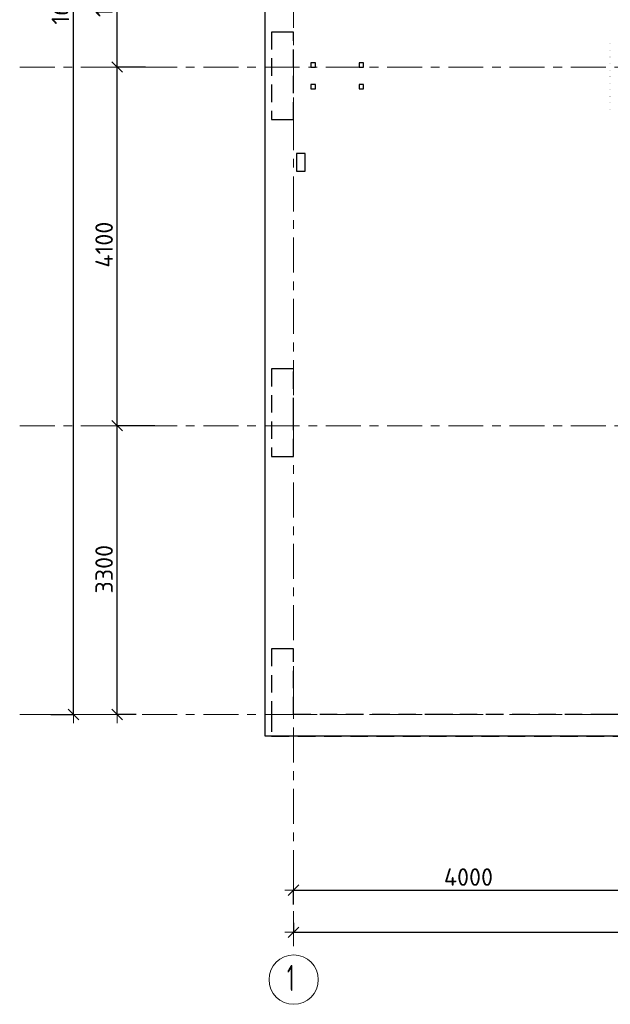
# Model space of a CAD drawing. Header units: metres. Extents: x -38 to 85, y -15 to 19.
# Tile 2 of 93: x -2.63 to 4.12, y -3.31 to 7.94. Entities that reach past the tile are written whole.
import ezdxf

# ---------------------------------------------------------------- set-up
doc = ezdxf.new("R2010")
doc.units = ezdxf.units.M
doc.header["$PDMODE"] = 65
for name, pattern in [('______11', [0.5, 0.4, -0.05, 0, -0.05]), ('______2', [0.27, 0.2, -0.07]), ('______5', [1.1, 0.8, -0.1, 0.1, -0.1])]:
    doc.linetypes.add(name, pattern=pattern)
for name, color, linetype, lineweight in [('XR$2$Осевая линия (1)', 7, '______5', 13), ('XR$2$Размерная линия (1)', 7, 'Continuous', 13), ('XR$3$Арматурный каркас 01', 4, 'Continuous', 35), ('XR$3$Перекрытие (1)', 7, 'Continuous', 35), ('XR$5$Стена (1)', 7, 'Continuous', 35)]:
    doc.layers.add(name, color=color, linetype=linetype, lineweight=lineweight)
doc.styles.add('ISOCPEUR', font='txt')
doc.dimstyles.new('DIMSTYLE_2', dxfattribs={"dimtxt": 0.2, "dimasz": 0.2, "dimexe": 0, "dimexo": 0, "dimgap": 0.1, "dimtad": 2, "dimdec": 0, "dimlfac": 1000, "dimrnd": 5, "dimzin": 12, "dimdsep": 46, "dimtxsty": 'ISOCPEUR', "dimblk1": 'ALL_ML_STRICH', "dimblk2": 'ALL_ML_STRICH', "dimsah": 1, "dimcen": 0, "dimclrd": 7, "dimclre": 256, "dimclrt": 7, "dimadec": 0, "dimazin": 0, "dimtfac": 1, "dimtdec": 0, "dimtix": 1, "dimtmove": 2, "dimatfit": 3, "dimfxl": 0, "dimtzin": 0, "dimlwd": 0, "dimlwe": -3, "dimarcsym": 0})
doc.dimstyles.new('DIMSTYLE_3', dxfattribs={"dimtxt": 0.2, "dimasz": 0.2, "dimexe": 0, "dimexo": 0, "dimgap": 0.1, "dimtad": 2, "dimdec": 0, "dimlfac": 1000, "dimrnd": 5, "dimzin": 12, "dimdsep": 46, "dimtxsty": 'ISOCPEUR', "dimblk1": 'ALL_ML_STRICH', "dimblk2": 'ALL_ML_STRICH', "dimsah": 1, "dimcen": 0, "dimclrd": 7, "dimclre": 256, "dimclrt": 7, "dimadec": 0, "dimazin": 0, "dimtfac": 1, "dimtdec": 0, "dimtix": 1, "dimtmove": 2, "dimatfit": 3, "dimfxl": 0, "dimtzin": 0, "dimlwd": 0, "dimlwe": -3, "dimarcsym": 0})

# ---------------------------------------------------------------- blocks, each defined once
blk = doc.blocks.new('ALL_ML_STRICH')
at = {"color": 0, "linetype": 'ByBlock', "lineweight": -2}
for p, q in [((-1, 0), (0.5, 0)), ((-0.3, -0.3), (0.3, 0.3)), ((0, -0.5), (0, 0.5))]:
    blk.add_line(p, q, dxfattribs=at)
blk = doc.blocks.new('*D5')
at = {"layer": 'DEFPOINTS', "color": 7, "linetype": 'Continuous', "lineweight": 13, "transparency": 33554687}
for p in [(0.5, -2.009), (4.5, -2.043), (0.5, -2.152)]:
    blk.add_point(p, dxfattribs=at)
at = {"layer": 'XR$2$Размерная линия (1)', "color": 9, "linetype": 'Continuous', "lineweight": -2, "true_color": 0xc7c7c7, "transparency": 33554687}
for p, q in [((0.5, -2.172), (0.5, -2.009)), ((4.5, -2.063), (4.5, -2.009))]:
    blk.add_line(p, q, dxfattribs=at)
at = {"layer": 'XR$2$Размерная линия (1)', "color": 7, "linetype": 'Continuous', "lineweight": -2, "transparency": 33554687}
blk.add_line((0.5, -2.009), (4.5, -2.009), dxfattribs=at)
at = {"layer": 'XR$2$Размерная линия (1)', "color": 7, "linetype": 'Continuous', "lineweight": 13, "transparency": 33554687, "xscale": 0.2, "yscale": 0.2, "zscale": 0.2, "rotation": 180}
blk.add_blockref('ALL_ML_STRICH', (0.5, -2.009), dxfattribs=at)
at = {"layer": 'XR$2$Размерная линия (1)', "color": 7, "linetype": 'Continuous', "lineweight": 13, "transparency": 33554687, "xscale": 0.2, "yscale": 0.2, "zscale": 0.2}
blk.add_blockref('ALL_ML_STRICH', (4.5, -2.009), dxfattribs=at)
at = {"layer": 'XR$2$Размерная линия (1)', "color": 7, "linetype": 'Continuous', "lineweight": 13, "transparency": 33554687, "insert": (2.5, -1.859), "char_height": 0.2, "width": 0.8, "attachment_point": 5, "style": 'ISOCPEUR'}
blk.add_mtext('\\A1;{4000}', dxfattribs=at)
blk = doc.blocks.new('*D18')
at = {"layer": 'DEFPOINTS', "color": 7, "linetype": 'Continuous', "lineweight": 13, "transparency": 33554687}
for p in [(0.5, -2.363), (61.6, -2.4), (0.5, -2.49)]:
    blk.add_point(p, dxfattribs=at)
at = {"layer": 'XR$2$Размерная линия (1)', "color": 9, "linetype": 'Continuous', "lineweight": -2, "true_color": 0xc7c7c7, "transparency": 33554687}
for p, q in [((0.5, -2.383), (0.5, -2.49)), ((61.6, -2.42), (61.6, -2.49))]:
    blk.add_line(p, q, dxfattribs=at)
at = {"layer": 'XR$2$Размерная линия (1)', "color": 7, "linetype": 'Continuous', "lineweight": -2, "transparency": 33554687}
blk.add_line((0.5, -2.49), (61.6, -2.49), dxfattribs=at)
at = {"layer": 'XR$2$Размерная линия (1)', "color": 7, "linetype": 'Continuous', "lineweight": 13, "transparency": 33554687, "xscale": 0.2, "yscale": 0.2, "zscale": 0.2, "rotation": 180}
blk.add_blockref('ALL_ML_STRICH', (0.5, -2.49), dxfattribs=at)
at = {"layer": 'XR$2$Размерная линия (1)', "color": 7, "linetype": 'Continuous', "lineweight": 13, "transparency": 33554687, "xscale": 0.2, "yscale": 0.2, "zscale": 0.2}
blk.add_blockref('ALL_ML_STRICH', (61.6, -2.49), dxfattribs=at)
at = {"layer": 'XR$2$Размерная линия (1)', "color": 7, "linetype": 'Continuous', "lineweight": 13, "transparency": 33554687, "insert": (31.1, -2.34), "char_height": 0.2, "width": 1, "attachment_point": 5, "style": 'ISOCPEUR'}
blk.add_mtext('\\A1;{61100}', dxfattribs=at)
blk = doc.blocks.new('*D33')
at = {"layer": 'DEFPOINTS', "color": 7, "linetype": 'Continuous', "lineweight": 13, "transparency": 33554687}
for p in [(-1.699, 16.4), (-2.294, 0), (-2.015, 0)]:
    blk.add_point(p, dxfattribs=at)
at = {"layer": 'XR$2$Размерная линия (1)', "color": 9, "linetype": 'Continuous', "lineweight": -2, "true_color": 0xc7c7c7, "transparency": 33554687}
for p, q in [((-1.719, 16.4), (-2.015, 16.4)), ((-2.274, 0), (-2.015, 0))]:
    blk.add_line(p, q, dxfattribs=at)
at = {"layer": 'XR$2$Размерная линия (1)', "color": 7, "linetype": 'Continuous', "lineweight": -2, "transparency": 33554687}
blk.add_line((-2.015, 0), (-2.015, 16.4), dxfattribs=at)
at = {"layer": 'XR$2$Размерная линия (1)', "color": 7, "linetype": 'Continuous', "lineweight": 13, "transparency": 33554687, "xscale": 0.2, "yscale": 0.2, "zscale": 0.2}
for p, rotation in [((-2.015, 16.4), 90), ((-2.015, 0), 270)]:
    blk.add_blockref('ALL_ML_STRICH', p, dxfattribs=dict(at, rotation=rotation))
at = {"layer": 'XR$2$Размерная линия (1)', "color": 7, "linetype": 'Continuous', "lineweight": 13, "transparency": 33554687, "insert": (-2.165, 8.22), "char_height": 0.2, "width": 1, "attachment_point": 5, "rotation": 90, "style": 'ISOCPEUR'}
blk.add_mtext('\\A1;{16400}', dxfattribs=at)
blk = doc.blocks.new('*D34')
at = {"layer": 'DEFPOINTS', "color": 7, "linetype": 'Continuous', "lineweight": 13, "transparency": 33554687}
for p in [(-1.064, 3.3), (-1.515, 0), (-1.28, 0)]:
    blk.add_point(p, dxfattribs=at)
at = {"layer": 'XR$2$Размерная линия (1)', "color": 9, "linetype": 'Continuous', "lineweight": -2, "true_color": 0xc7c7c7, "transparency": 33554687}
for p, q in [((-1.084, 3.3), (-1.515, 3.3)), ((-1.3, 0), (-1.515, 0))]:
    blk.add_line(p, q, dxfattribs=at)
at = {"layer": 'XR$2$Размерная линия (1)', "color": 7, "linetype": 'Continuous', "lineweight": -2, "transparency": 33554687}
blk.add_line((-1.515, 0), (-1.515, 3.3), dxfattribs=at)
at = {"layer": 'XR$2$Размерная линия (1)', "color": 7, "linetype": 'Continuous', "lineweight": 13, "transparency": 33554687, "xscale": 0.2, "yscale": 0.2, "zscale": 0.2}
for p, rotation in [((-1.515, 3.3), 90), ((-1.515, 0), 270)]:
    blk.add_blockref('ALL_ML_STRICH', p, dxfattribs=dict(at, rotation=rotation))
at = {"layer": 'XR$2$Размерная линия (1)', "color": 7, "linetype": 'Continuous', "lineweight": 13, "transparency": 33554687, "insert": (-1.665, 1.66), "char_height": 0.2, "width": 0.8, "attachment_point": 5, "rotation": 90, "style": 'ISOCPEUR'}
blk.add_mtext('\\A1;{3300}', dxfattribs=at)
blk = doc.blocks.new('*D35')
at = {"layer": 'DEFPOINTS', "color": 7, "linetype": 'Continuous', "lineweight": 13, "transparency": 33554687}
for p in [(-1.172, 7.4), (-1.515, 3.3), (-1.064, 3.3)]:
    blk.add_point(p, dxfattribs=at)
at = {"layer": 'XR$2$Размерная линия (1)', "color": 9, "linetype": 'Continuous', "lineweight": -2, "true_color": 0xc7c7c7, "transparency": 33554687}
for p, q in [((-1.192, 7.4), (-1.515, 7.4)), ((-1.084, 3.3), (-1.515, 3.3))]:
    blk.add_line(p, q, dxfattribs=at)
at = {"layer": 'XR$2$Размерная линия (1)', "color": 7, "linetype": 'Continuous', "lineweight": -2, "transparency": 33554687}
blk.add_line((-1.515, 3.3), (-1.515, 7.4), dxfattribs=at)
at = {"layer": 'XR$2$Размерная линия (1)', "color": 7, "linetype": 'Continuous', "lineweight": 13, "transparency": 33554687, "xscale": 0.2, "yscale": 0.2, "zscale": 0.2}
for p, rotation in [((-1.515, 7.4), 90), ((-1.515, 3.3), 270)]:
    blk.add_blockref('ALL_ML_STRICH', p, dxfattribs=dict(at, rotation=rotation))
at = {"layer": 'XR$2$Размерная линия (1)', "color": 7, "linetype": 'Continuous', "lineweight": 13, "transparency": 33554687, "insert": (-1.665, 5.37), "char_height": 0.2, "width": 0.8, "attachment_point": 5, "rotation": 90, "style": 'ISOCPEUR'}
blk.add_mtext('\\A1;{4100}', dxfattribs=at)
blk = doc.blocks.new('*D36')
at = {"layer": 'DEFPOINTS', "color": 7, "linetype": 'Continuous', "lineweight": 13, "transparency": 33554687}
for p in [(-1.253, 9), (-1.515, 7.4), (-1.172, 7.4)]:
    blk.add_point(p, dxfattribs=at)
at = {"layer": 'XR$2$Размерная линия (1)', "color": 9, "linetype": 'Continuous', "lineweight": -2, "true_color": 0xc7c7c7, "transparency": 33554687}
for p, q in [((-1.273, 9), (-1.515, 9)), ((-1.192, 7.4), (-1.515, 7.4))]:
    blk.add_line(p, q, dxfattribs=at)
at = {"layer": 'XR$2$Размерная линия (1)', "color": 7, "linetype": 'Continuous', "lineweight": -2, "transparency": 33554687}
blk.add_line((-1.515, 7.4), (-1.515, 9), dxfattribs=at)
at = {"layer": 'XR$2$Размерная линия (1)', "color": 7, "linetype": 'Continuous', "lineweight": 13, "transparency": 33554687, "xscale": 0.2, "yscale": 0.2, "zscale": 0.2}
for p, rotation in [((-1.515, 9), 90), ((-1.515, 7.4), 270)]:
    blk.add_blockref('ALL_ML_STRICH', p, dxfattribs=dict(at, rotation=rotation))
at = {"layer": 'XR$2$Размерная линия (1)', "color": 7, "linetype": 'Continuous', "lineweight": 13, "transparency": 33554687, "insert": (-1.665, 8.23), "char_height": 0.2, "width": 0.8, "attachment_point": 5, "rotation": 90, "style": 'ISOCPEUR'}
blk.add_mtext('\\A1;{1600}', dxfattribs=at)

msp = doc.modelspace()

# ---------------------------------------------------------------- hatches: boundary and pattern name
at = {"layer": 'XR$3$Арматурный каркас 01', "linetype": 'Continuous', "lineweight": 50, "transparency": 33554687}
for points in [[(4.121, 7.665), (4.1208, 7.6661), (4.1201, 7.6671), (4.1191, 7.6678), (4.118, 7.668), (4.1169, 7.6678), (4.1159, 7.6671), (4.1152, 7.6661), (4.115, 7.665), (4.1152, 7.6639), (4.1159, 7.6629), (4.1169, 7.6622), (4.118, 7.662), (4.1191, 7.6622), (4.1201, 7.6629), (4.1208, 7.6639)], [(4.121, 7.59), (4.1208, 7.5911), (4.1201, 7.5921), (4.1191, 7.5928), (4.118, 7.593), (4.1169, 7.5928), (4.1159, 7.5921), (4.1152, 7.5911), (4.115, 7.59), (4.1152, 7.5889), (4.1159, 7.5879), (4.1169, 7.5872), (4.118, 7.587), (4.1191, 7.5872), (4.1201, 7.5879), (4.1208, 7.5889)], [(4.121, 7.515), (4.1208, 7.5161), (4.1201, 7.5171), (4.1191, 7.5178), (4.118, 7.518), (4.1169, 7.5178), (4.1159, 7.5171), (4.1152, 7.5161), (4.115, 7.515), (4.1152, 7.5139), (4.1159, 7.5129), (4.1169, 7.5122), (4.118, 7.512), (4.1191, 7.5122), (4.1201, 7.5129), (4.1208, 7.5139)], [(4.121, 7.44), (4.1208, 7.4411), (4.1201, 7.4421), (4.1191, 7.4428), (4.118, 7.443), (4.1169, 7.4428), (4.1159, 7.4421), (4.1152, 7.4411), (4.115, 7.44), (4.1152, 7.4389), (4.1159, 7.4379), (4.1169, 7.4372), (4.118, 7.437), (4.1191, 7.4372), (4.1201, 7.4379), (4.1208, 7.4389)], [(4.121, 7.365), (4.1208, 7.3661), (4.1201, 7.3671), (4.1191, 7.3678), (4.118, 7.368), (4.1169, 7.3678), (4.1159, 7.3671), (4.1152, 7.3661), (4.115, 7.365), (4.1152, 7.3639), (4.1159, 7.3629), (4.1169, 7.3622), (4.118, 7.362), (4.1191, 7.3622), (4.1201, 7.3629), (4.1208, 7.3639)], [(4.121, 7.29), (4.1208, 7.2911), (4.1201, 7.2921), (4.1191, 7.2928), (4.118, 7.293), (4.1169, 7.2928), (4.1159, 7.2921), (4.1152, 7.2911), (4.115, 7.29), (4.1152, 7.2889), (4.1159, 7.2879), (4.1169, 7.2872), (4.118, 7.287), (4.1191, 7.2872), (4.1201, 7.2879), (4.1208, 7.2889)], [(4.121, 7.215), (4.1208, 7.2161), (4.1201, 7.2171), (4.1191, 7.2178), (4.118, 7.218), (4.1169, 7.2178), (4.1159, 7.2171), (4.1152, 7.2161), (4.115, 7.215), (4.1152, 7.2139), (4.1159, 7.2129), (4.1169, 7.2122), (4.118, 7.212), (4.1191, 7.2122), (4.1201, 7.2129), (4.1208, 7.2139)], [(4.121, 7.14), (4.1208, 7.1411), (4.1201, 7.1421), (4.1191, 7.1428), (4.118, 7.143), (4.1169, 7.1428), (4.1159, 7.1421), (4.1152, 7.1411), (4.115, 7.14), (4.1152, 7.1389), (4.1159, 7.1379), (4.1169, 7.1372), (4.118, 7.137), (4.1191, 7.1372), (4.1201, 7.1379), (4.1208, 7.1389)], [(4.121, 7.065), (4.1208, 7.0661), (4.1201, 7.0671), (4.1191, 7.0678), (4.118, 7.068), (4.1169, 7.0678), (4.1159, 7.0671), (4.1152, 7.0661), (4.115, 7.065), (4.1152, 7.0639), (4.1159, 7.0629), (4.1169, 7.0622), (4.118, 7.062), (4.1191, 7.0622), (4.1201, 7.0629), (4.1208, 7.0639)], [(4.121, 6.99), (4.1208, 6.9911), (4.1201, 6.9921), (4.1191, 6.9928), (4.118, 6.993), (4.1169, 6.9928), (4.1159, 6.9921), (4.1152, 6.9911), (4.115, 6.99), (4.1152, 6.9889), (4.1159, 6.9879), (4.1169, 6.9872), (4.118, 6.987), (4.1191, 6.9872), (4.1201, 6.9879), (4.1208, 6.9889)], [(4.121, 6.915), (4.1208, 6.9161), (4.1201, 6.9171), (4.1191, 6.9178), (4.118, 6.918), (4.1169, 6.9178), (4.1159, 6.9171), (4.1152, 6.9161), (4.115, 6.915), (4.1152, 6.9139), (4.1159, 6.9129), (4.1169, 6.9122), (4.118, 6.912), (4.1191, 6.9122), (4.1201, 6.9129), (4.1208, 6.9139)]]:
    msp.add_hatch(color=2, dxfattribs=at).paths.add_polyline_path(points)

# ---------------------------------------------------------------- linework, layer by layer
at = {"layer": 'XR$2$Осевая линия (1)', "color": 253, "linetype": '______11', "lineweight": 13, "true_color": 0xa0a0a0, "transparency": 33554687}
for p, q in [((0.5, -2.65), (0.5, 18.35)), ((-2.63, 7.4), (62.6, 7.4)), ((-2.63, 3.3), (62.6, 3.3)), ((-2.63, 0), (62.6, 0))]:
    msp.add_line(p, q, dxfattribs=at)
at = {"layer": 'XR$2$Осевая линия (1)', "color": 7, "linetype": 'Continuous', "lineweight": 13, "transparency": 33554687}
msp.add_circle((0.5019, -3.0314), 0.2819, dxfattribs=at)
at = {"layer": 'XR$3$Перекрытие (1)', "color": 7, "linetype": 'Continuous', "lineweight": 25, "transparency": 33554687}
for p, q in [((0.175, -0.25), (0.175, 14.05)), ((0.7, 7.45), (0.7, 7.4)), ((0.75, 7.45), (0.7, 7.45)), ((0.75, 7.4), (0.75, 7.45)), ((1.25, 7.45), (1.25, 7.4)), ((1.3, 7.45), (1.25, 7.45)), ((1.3, 7.4), (1.3, 7.45)), ((0.7, 7.4), (0.75, 7.4)), ((1.25, 7.4), (1.3, 7.4)), ((0.7, 7.2), (0.7, 7.15)), ((0.75, 7.2), (0.7, 7.2)), ((0.7, 7.15), (0.75, 7.15)), ((0.75, 7.15), (0.75, 7.2)), ((1.25, 7.2), (1.25, 7.15)), ((1.3, 7.2), (1.25, 7.2)), ((1.25, 7.15), (1.3, 7.15)), ((1.3, 7.15), (1.3, 7.2)), ((0.535, 6.41), (0.535, 6.21)), ((0.635, 6.41), (0.535, 6.41)), ((0.635, 6.21), (0.635, 6.41)), ((0.535, 6.21), (0.635, 6.21)), ((6.65, -0.25), (0.175, -0.25))]:
    msp.add_line(p, q, dxfattribs=at)
at = {"layer": 'XR$5$Стена (1)', "color": 253, "linetype": '______2', "lineweight": -3, "true_color": 0xa0a0a0, "transparency": 33554687}
for p, q in [((0.37, 7.7999), (0.25, 7.7999)), ((0.25, 7.7999), (0.25, 6.7999)), ((0.5, 7.7999), (0.37, 7.7999)), ((0.5, 6.7999), (0.5, 7.7999)), ((0.25, 6.7999), (0.37, 6.7999)), ((0.37, 6.7999), (0.5, 6.7999)), ((0.37, 3.95), (0.25, 3.95)), ((0.25, 3.95), (0.25, 2.95)), ((0.5, 3.95), (0.37, 3.95)), ((0.5, 3.42), (0.5, 3.95)), ((0.5, 3.3), (0.5, 3.42)), ((0.5, 2.95), (0.5, 3.3)), ((0.25, 2.95), (0.37, 2.95)), ((0.37, 2.95), (0.5, 2.95)), ((0.37, 0.75), (0.25, 0.75)), ((0.25, 0.75), (0.25, 0)), ((0.5, 0.75), (0.37, 0.75)), ((0.5, 0), (0.5, 0.75)), ((0.25, 0), (0.25, -0.25)), ((2.2, 0), (0.5, 0)), ((2.32, 0), (2.2, 0)), ((4.1, 0), (2.32, 0)), ((4.22, 0), (4.1, 0)), ((0.25, -0.25), (9.05, -0.25))]:
    msp.add_line(p, q, dxfattribs=at)

# ---------------------------------------------------------------- texts
at = {"layer": 'XR$2$Осевая линия (1)', "color": 7, "linetype": 'Continuous', "lineweight": 13, "transparency": 33554687, "insert": (0.4269, -3.1619), "char_height": 0.3, "width": 0.233333, "attachment_point": 7, "style": 'ISOCPEUR'}
msp.add_mtext('\\W0.56;1', dxfattribs=at)

# ---------------------------------------------------------------- dimensions: what is measured, and where the dimension line sits
at = {"layer": 'XR$2$Размерная линия (1)', "color": 7, "linetype": 'Continuous', "lineweight": 13, "transparency": 33554687}
for base, p1, p2, picture, middle in [((-2.0153, 16.4), (-2.2738, 0), (-1.7186, 16.4), '*D33', (-2.1653, 8.22)), ((-1.5153, 9), (-1.1919, 7.4), (-1.2732, 9), '*D36', (-1.6653, 8.23)), ((-1.5153, 7.4), (-1.0835, 3.3), (-1.1919, 7.4), '*D35', (-1.6653, 5.37)), ((-1.5153, 3.3), (-1.3003, 0), (-1.0835, 3.3), '*D34', (-1.6653, 1.66))]:
    dim = msp.add_linear_dim(base=base, p1=p1, p2=p2, angle=90, dimstyle='DIMSTYLE_3', override={"dimpost": '<>', "dimclrd": 7, "dimclre": 9, "dimclrt": 7, "dimlwd": 0, "dimlwe": 65533}, dxfattribs=at)
    dim.commit()
    dim.dimension.update_dxf_attribs({"geometry": picture, "text_midpoint": middle, "dimtype": 160})
for base, p1, p2, dimstyle, picture, middle in [((4.5, -2.009), (0.5, -2.1715), (4.5, -2.0632), 'DIMSTYLE_2', '*D5', (2.5, -1.859)), ((61.6, -2.4901), (0.5, -2.3833), (61.6, -2.4201), 'DIMSTYLE_3', '*D18', (31.1, -2.3401))]:
    dim = msp.add_linear_dim(base=base, p1=p1, p2=p2, dimstyle=dimstyle, override={"dimpost": '<>', "dimclrd": 7, "dimclre": 9, "dimclrt": 7, "dimlwd": 0, "dimlwe": 65533}, dxfattribs=at)
    dim.commit()
    dim.dimension.update_dxf_attribs({"geometry": picture, "text_midpoint": middle, "dimtype": 160})

doc.saveas('drawing.dxf')
